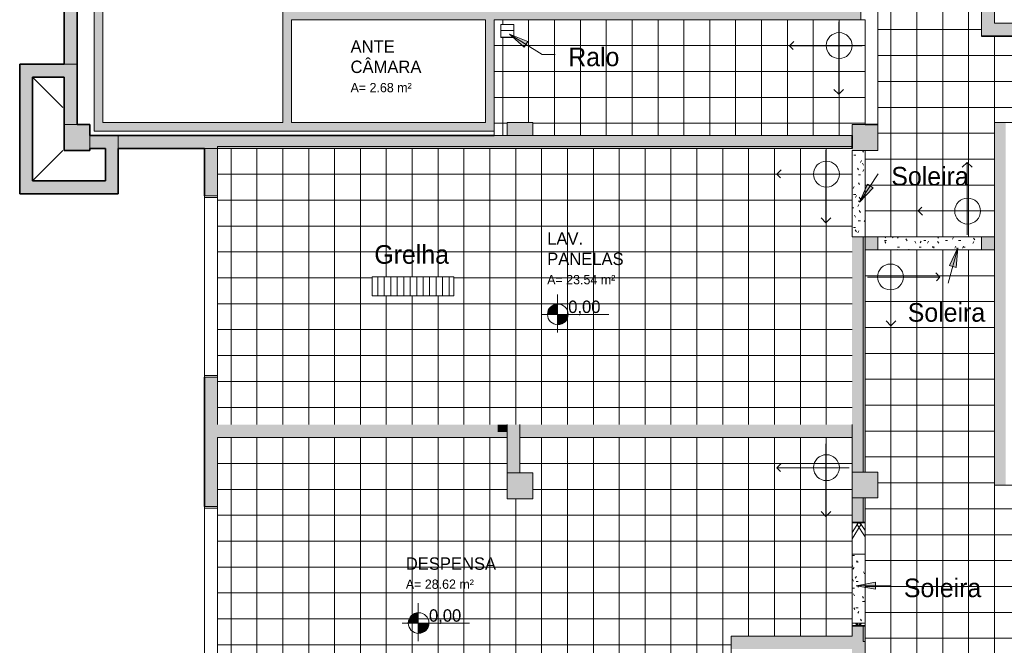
# Model space of a CAD drawing. Header units: metres. Extents: x -29 to 48, y -24 to 81.
# Tile 1 of 26: x -29.03 to -17.61, y -18.52 to -11.27. Entities that reach past the tile are written whole.
import ezdxf

# ---------------------------------------------------------------- set-up
doc = ezdxf.new("R2010")
doc.units = ezdxf.units.M
for name, color, linetype, lineweight in [('A-AREA-IDEN', 2, 'Continuous', 9), ('A-DETL', 90, 'Continuous', 18), ('A-DETL-GENF', 92, 'Continuous', 18), ('A-DETL-MBND', 5, 'Continuous', 18), ('A-DETL-THIN', 151, 'Continuous', 18), ('A-DOOR', 31, 'Continuous', 18), ('A-GLAZ', 151, 'Continuous', 18), ('A-WALL', 113, 'Continuous', 18), ('A-WALL-PATT', 111, 'Continuous', 35), ('G-ANNO-TEXT', 231, 'Continuous', 9)]:
    doc.layers.add(name, color=color, linetype=linetype, lineweight=lineweight)
doc.styles.add('Century Gothic', font='GOTHIC.TTF', dxfattribs={"height": 0.1077833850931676})
doc.styles.add('Century Gothic_1', font='GOTHIC.TTF', dxfattribs={"height": 0.1437111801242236})
doc.styles.add('Century Gothic_2', font='GOTHIC.TTF', dxfattribs={"height": 0.2155667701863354})
doc.styles.add('Century Gothic_B', font='txt', dxfattribs={"height": 0.1436119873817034})
pattern_1 = [(0, (-0.8, 0), (0.305, 0.076), [0.025, -0.203, 0.025, -0.203, -1.219]), (0, (-0.8, 0), (0.305, 0.076), [-0.457, 0.025, -0.4320000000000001, 0.025, -0.203, -0.5329999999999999]), (0, (-0.8, 0), (0.305, 0.076), [-1.143, 0.025, -0.127, 0.025, -0.356]), (120, (-0.6859999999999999, 0.038), (-0.2183179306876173, 0.2261377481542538), [0.025, -0.203, 0.025, -0.203, -1.219]), (120, (-0.6859999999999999, 0.038), (-0.2183179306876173, 0.2261377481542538), [-0.457, 0.025, -0.432, 0.025, -0.203, -0.5329999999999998]), (120, (-0.6859999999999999, 0.038), (-0.2183179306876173, 0.2261377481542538), [-1.143, 0.025, -0.127, 0.025, -0.356]), (240, (-0.648, 0.191), (-0.0866820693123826, -0.3021377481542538), [0.025, -0.203, 0.025, -0.203, -1.219]), (240, (-0.648, 0.191), (-0.0866820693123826, -0.3021377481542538), [-0.457, 0.025, -0.4320000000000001, 0.025, -0.203, -0.5329999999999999]), (240, (-0.648, 0.191), (-0.0866820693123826, -0.3021377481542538), [-1.143, 0.025, -0.127, 0.025, -0.356])]

# ---------------------------------------------------------------- blocks, each defined once
blk = doc.blocks.new('Casement w Mullions-Number_0002 - Janela 300 x 150 _cm_-1038435-PAGINAÇÃO DE PISO _Compreende trechos 2 e 3_')
at = {"layer": 'A-GLAZ', "color": 7}
for p, q in [((-1.030949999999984, 0.07500000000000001), (-1.050000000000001, 0.07500000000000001)), ((-1.050000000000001, 0.07500000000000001), (-1.050000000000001, -0.07500000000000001)), ((-1.030949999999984, -0.07500000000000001), (-1.030949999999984, 0.07500000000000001)), ((1.030949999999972, 0.07499999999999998), (-1.030949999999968, 0.07499999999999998)), ((-1.030949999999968, 0.07499999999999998), (-1.030949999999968, -0.07499999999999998)), ((1.030949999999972, 0.07500000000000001), (1.030949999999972, -0.07500000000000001)), ((1.049999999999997, 0.07500000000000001), (1.030949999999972, 0.07500000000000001)), ((1.030949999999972, -0.07499999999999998), (1.030949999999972, 0.07499999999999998)), ((1.049999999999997, -0.07500000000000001), (1.049999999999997, 0.07500000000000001))]:
    blk.add_line(p, q, dxfattribs=at)
blk = doc.blocks.new('Casement w Mullions-Number_0002 - Janela 300 x 150 _cm_-V18-PAGINAÇÃO DE PISO _Compreende trechos 2 e 3_')
at = {"layer": 'A-GLAZ'}
for p, q in [((-1.030949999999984, 0.07500000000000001), (-1.050000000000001, 0.07500000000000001)), ((-1.050000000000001, 0.07500000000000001), (-1.050000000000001, -0.07500000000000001)), ((-1.030949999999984, -0.07500000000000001), (-1.030949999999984, 0.07500000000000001)), ((1.030949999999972, 0.07499999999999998), (-1.030949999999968, 0.07499999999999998)), ((-1.030949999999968, 0.07499999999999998), (-1.030949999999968, -0.07499999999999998)), ((1.030949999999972, 0.07500000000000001), (1.030949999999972, -0.07500000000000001)), ((1.049999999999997, 0.07500000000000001), (1.030949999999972, 0.07500000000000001)), ((1.030949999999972, -0.07499999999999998), (1.030949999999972, 0.07499999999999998)), ((1.049999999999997, -0.07500000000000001), (1.049999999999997, 0.07500000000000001))]:
    blk.add_line(p, q, dxfattribs=at)
blk = doc.blocks.new('M_Bifold-2 Panel - 0915 x 2134mm-2564407-PAGINAÇÃO DE PISO _Compreende trechos 2 e 3_')
at = {"layer": 'A-DOOR', "color": 7}
for p, q in [((-0.5795987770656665, 0.03096262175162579), (-0.6000236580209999, -3.263025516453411e-13)), ((-0.6000000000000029, -3.923729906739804e-05), (-0.5674999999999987, 0.02059989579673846)), ((-0.5675000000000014, 0.022981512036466), (-0.5795987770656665, 0.03096262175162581)), ((0.4334114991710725, -0.07500000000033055), (0.5796328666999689, 0.01785791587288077)), ((0.5796328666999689, 0.01785791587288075), (0.6000577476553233, -0.01430470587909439)), ((-0.6000236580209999, -3.263043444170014e-13), (-0.5674999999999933, -0.02145463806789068)), ((-0.5795751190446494, -0.03220185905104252), (-0.6000000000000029, -3.92372990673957e-05)), ((-0.5674999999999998, -0.02453355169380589), (-0.5795751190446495, -0.03220185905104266)), ((0.6000577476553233, -0.01430470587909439), (0.5044821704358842, -0.0750000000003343))]:
    blk.add_line(p, q, dxfattribs=at)
at = {"layer": 'A-DOOR'}
for p, q in [((0.4107429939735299, 0.07499999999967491), (0.579551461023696, -0.03220185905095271)), ((0.5999763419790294, -3.923729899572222e-05), (0.4818136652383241, 0.07499999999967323)), ((0.579551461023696, -0.03220185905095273), (0.5999763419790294, -3.923729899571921e-05))]:
    blk.add_line(p, q, dxfattribs=at)

msp = doc.modelspace()

# ---------------------------------------------------------------- hatches: boundary and pattern name
at = {"layer": 'A-DETL-GENF'}
h = msp.add_hatch(dxfattribs=at)
h.set_pattern_fill('FP_31', style=0, pattern_type=2)
h.set_pattern_definition([(90, (-0.8, 0), (-0.075, 4.592425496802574e-18), [])])
h.paths.add_polyline_path([(-19.60227396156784, -19.58958713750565), (-19.45227396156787, -19.58958713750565), (-19.45227396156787, -19.43958713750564), (-19.60227396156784, -19.43958713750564), (-19.60227396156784, -19.51962847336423)], flags=0)
h.paths.add_polyline_path([(-23.99251662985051, -14.47457718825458), (-23.99251662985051, -14.25457718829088), (-24.94251662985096, -14.25457718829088), (-24.94251662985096, -14.47457718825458), (-24.34800426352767, -14.47457718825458)], flags=0)
h.paths.add_polyline_path([(-14.27727396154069, -12.48958713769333), (-14.12727396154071, -12.48958713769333), (-14.12727396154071, -12.33958713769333), (-14.27727396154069, -12.33958713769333), (-14.27727396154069, -12.41458713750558)], flags=0)
h.paths.add_polyline_path([(-26.50078021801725, -7.445858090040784), (-26.27376770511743, -7.445858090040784), (-26.27376770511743, -7.213316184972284), (-26.50078021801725, -7.213316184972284), (-26.50078021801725, -7.414012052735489)], flags=0)
h.paths.add_polyline_path([(-21.61015520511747, -7.445858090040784), (-21.61015520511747, -7.213316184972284), (-21.83716771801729, -7.213316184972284), (-21.83716771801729, -7.445858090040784)], flags=0)
h.paths.add_polyline_path([(-27.55078022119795, -5.964587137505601), (-27.32376770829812, -5.964587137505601), (-27.32376770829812, -5.732045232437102), (-27.55078022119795, -5.732045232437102), (-27.55078022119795, -5.877107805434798)], flags=0)
h.paths.add_polyline_path([(-24.66227396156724, -3.724880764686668), (-24.55892794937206, -3.724880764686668), (-24.55892794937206, -3.574880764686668), (-24.70892794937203, -3.574880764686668), (-24.70892794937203, -3.724880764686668)], flags=0)
h.paths.add_polyline_path([(-22.21860721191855, -2.831358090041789), (-21.99159469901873, -2.831358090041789), (-21.99159469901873, -2.598816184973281), (-22.21860721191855, -2.598816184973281)], flags=0)
h.paths.add_polyline_path([(-26.95366058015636, -2.061358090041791), (-26.75122853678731, -2.061358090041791), (-26.75122853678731, -1.828816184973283), (-26.97824104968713, -1.828816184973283), (-26.97824104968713, -2.061358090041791), (-26.97647951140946, -2.061358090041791)], flags=0)
h.paths.add_polyline_path([(-23.93727396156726, 0.5103512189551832), (-23.78727396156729, 0.5103512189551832), (-23.78727396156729, 0.6603512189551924), (-23.93727396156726, 0.6603512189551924), (-23.93727396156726, 0.6553301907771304)], flags=0)
h.paths.add_polyline_path([(-17.04810922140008, 1.231750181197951), (-16.36310733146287, 1.231758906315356), (-16.36310881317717, 1.45675890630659), (-17.04810642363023, 1.45675890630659), (-17.04810922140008, 1.231758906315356)], flags=0)
h.paths.add_polyline_path([(-26.96639991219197, 3.454301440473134), (-26.73938739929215, 3.454301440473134), (-26.73938739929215, 3.685412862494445), (-26.96639991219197, 3.685412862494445)], flags=0)
h.paths.add_polyline_path([(-20.71615542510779, 4.617662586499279), (-20.71615542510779, 4.850204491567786), (-20.94316793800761, 4.850204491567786), (-20.94316793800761, 4.617662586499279), (-20.92501292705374, 4.617662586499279)], flags=0)
h = msp.add_hatch(dxfattribs=at)
h.set_pattern_fill('FP_16', color=8, style=0, pattern_type=2)
h.set_pattern_definition([(0, (0.873, -0.59), (0, 0.3), []), (90, (0.873, -0.59), (-0.3, 1.83697019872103e-17), [])])
h.paths.add_polyline_path([(-17.7272739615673, -13.7895871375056), (-17.7272739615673, -12.46458713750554), (-15.50227396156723, -12.46458713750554), (-15.50227396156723, -12.41458713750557), (-15.20227396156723, -12.41458713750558), (-15.20227396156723, -12.56458713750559), (-11.22727396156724, -12.56458713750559), (-11.22727396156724, -12.41458713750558), (-10.82727396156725, -12.41458713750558), (-10.82727396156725, -12.51458713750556), (-8.987273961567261, -12.51458713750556), (-8.987273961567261, -9.514587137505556), (-10.08291987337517, -9.514587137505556), (-10.08291987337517, -5.737023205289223), (-12.34501250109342, -3.688758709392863), (-16.22727396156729, -3.688758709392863), (-16.22727396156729, -2.424669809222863), (-19.37727396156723, -2.424669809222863), (-19.37727396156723, 0.7253301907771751), (-23.96227396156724, 0.7253301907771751), (-23.96227396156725, -0.6746698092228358), (-23.37727396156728, -0.6746698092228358), (-23.3772739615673, -0.5046698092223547), (-23.0772739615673, -0.5046698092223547), (-23.0772739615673, -0.664587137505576), (-20.71727396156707, -0.664587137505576), (-20.71727396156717, -4.764587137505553), (-26.36227396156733, -4.764587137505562), (-26.36227396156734, -5.989628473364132), (-19.07727396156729, -5.989628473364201), (-19.0772739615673, -12.78958713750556), (-19.22727396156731, -12.78958713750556), (-19.2272739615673, -13.7895871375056), (-17.87727396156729, -13.7895871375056)], flags=0)
h.paths.add_polyline_path([(-14.27727396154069, -12.48958713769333), (-14.27727396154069, -12.33958713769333), (-14.12727396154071, -12.33958713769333), (-14.12727396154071, -12.48958713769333)], flags=0)
h.paths.add_polyline_path([(-15.79052592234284, -11.4646698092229), (-17.87727396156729, -11.46458713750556), (-17.87727396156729, -4.784669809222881), (-17.72727396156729, -4.784669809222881), (-17.72705350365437, -11.3146698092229), (-15.0272739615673, -11.3146698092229), (-15.02727396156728, -11.4646698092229), (-15.50227396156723, -11.4646698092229)], flags=0)
h.paths.add_polyline_path([(-12.36753458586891, -11.46458713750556), (-14.0272739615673, -11.46458713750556), (-14.0272739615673, -11.31458713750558), (-11.27727396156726, -11.31458713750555), (-11.27727396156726, -11.46458713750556), (-12.27727396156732, -11.46458713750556)], flags=0)
h.paths.add_polyline_path([(-12.77078024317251, -10.2159321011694), (-12.77078024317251, -9.98339019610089), (-12.54376773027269, -9.98339019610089), (-12.54376773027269, -10.2159321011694)], flags=0)
h.paths.add_polyline_path([(-15.79060765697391, -10.16581484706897), (-15.79060765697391, -9.933272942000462), (-15.56359514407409, -9.933272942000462), (-15.56359514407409, -10.16581484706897)], flags=0)
h.paths.add_polyline_path([(-17.14060765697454, -10.16581484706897), (-17.14060765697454, -9.933272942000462), (-16.91359514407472, -9.933272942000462), (-16.91359514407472, -10.16581484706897)], flags=0)
h.paths.add_polyline_path([(-16.31426770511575, -8.686358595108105), (-16.54128021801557, -8.686358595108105), (-16.54128021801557, -8.453816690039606), (-16.31426770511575, -8.453816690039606)], flags=0)
h.paths.add_polyline_path([(-14.55247287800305, -8.209482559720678), (-14.55247287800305, -8.089626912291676), (-14.66845350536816, -8.089626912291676), (-14.66453729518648, -8.059203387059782), (-14.65304399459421, -8.0307634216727), (-14.6347229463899, -8.00616125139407), (-14.61076865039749, -7.987000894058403), (-14.58274288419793, -7.974531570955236), (-14.55247287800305, -7.969566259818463), (-14.55247287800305, -8.089547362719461), (-14.4320630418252, -8.089626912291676), (-14.43511258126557, -8.11628687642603), (-14.4440473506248, -8.141674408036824), (-14.45840979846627, -8.164435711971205), (-14.4774790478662, -8.183428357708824), (-14.50029797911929, -8.197699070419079), (-14.52572126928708, -8.206531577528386)], flags=0)
h.paths.add_polyline_path([(-15.82861345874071, -8.10096140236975), (-15.82861345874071, -7.150961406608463), (-15.60861344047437, -7.150961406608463), (-15.60861344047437, -8.10096140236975)], flags=0)
h.paths.add_polyline_path([(-11.57305653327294, -7.609527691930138), (-11.72858553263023, -7.453929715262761), (-11.05668517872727, -6.782327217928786), (-10.90115617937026, -6.93792519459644), (-11.2772739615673, -7.313876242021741)], flags=0)
h.paths.add_polyline_path([(-15.60861344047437, -5.700961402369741), (-15.82861345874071, -5.700961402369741), (-15.82861345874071, -4.750961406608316), (-15.60861344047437, -4.750961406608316)], flags=0)
h.paths.add_polyline_path([(-13.63760105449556, -5.544851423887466), (-13.7931990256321, -5.38932241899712), (-13.12159650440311, -4.71742208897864), (-12.96599853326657, -4.872951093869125), (-13.12159650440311, -5.028618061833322)], flags=0)
h.paths.add_polyline_path([(-21.02468089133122, -5.509482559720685), (-21.02468089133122, -5.389626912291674), (-21.14066151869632, -5.389626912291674), (-21.13674530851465, -5.359203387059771), (-21.12525200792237, -5.330763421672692), (-21.10693095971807, -5.306161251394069), (-21.08297666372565, -5.287000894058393), (-21.05495089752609, -5.274531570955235), (-21.02468089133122, -5.269566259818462), (-21.02468089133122, -5.389547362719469), (-20.90426195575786, -5.389547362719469), (-20.90732059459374, -5.416286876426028), (-20.91625536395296, -5.441674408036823), (-20.93061781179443, -5.464435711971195), (-20.94968706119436, -5.483428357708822), (-20.97250599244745, -5.497699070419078), (-20.99792928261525, -5.506531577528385)], flags=0)
h.paths.add_polyline_path([(-19.5272739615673, -4.939587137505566), (-19.5272739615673, -4.564587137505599), (-19.2272739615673, -4.564587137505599), (-19.2272739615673, -4.939587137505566)], flags=0)
h.paths.add_polyline_path([(-23.78727396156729, 0.5103512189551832), (-23.93727396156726, 0.5103512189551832), (-23.93727396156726, 0.6603512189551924), (-23.78727396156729, 0.6603512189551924), (-23.78727396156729, 0.6503731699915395)], flags=0)
h = msp.add_hatch(color=150, dxfattribs=at)
h.paths.add_polyline_path([(-24.34800426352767, -12.56458713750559), (-23.5272739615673, -12.56458713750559), (-23.5272739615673, -11.27458713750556), (-19.27727396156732, -11.27458713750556), (-19.27727396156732, -8.71458713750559), (-28.16227396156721, -8.71458713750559), (-28.16227396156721, -12.56458713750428), (-25.87727396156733, -12.56458713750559)], flags=0)
h.paths.add_polyline_path([(-23.62727396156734, -12.4645871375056), (-25.87727396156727, -12.4645871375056), (-25.87727396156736, -11.27458713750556), (-23.62727396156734, -11.27458713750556), (-23.62727396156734, -12.3661188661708)], flags=0)
h.paths.add_polyline_path([(-25.97727396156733, -12.4645871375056), (-28.06227396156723, -12.4645871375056), (-28.06227396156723, -8.814587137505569), (-25.97727396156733, -8.814587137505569), (-25.97727396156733, -11.27458713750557)], flags=0)
h.paths.add_polyline_path([(-25.87727396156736, -11.1745871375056), (-25.87727396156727, -8.814587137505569), (-23.62727396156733, -8.814587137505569), (-23.62727396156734, -11.1745871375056), (-24.34800426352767, -11.1745871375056)], flags=0)
h.paths.add_polyline_path([(-22.6365085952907, -11.1745871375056), (-23.5272739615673, -11.1745871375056), (-23.52727396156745, -8.814587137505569), (-21.42727396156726, -8.814587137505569), (-21.42727396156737, -11.1745871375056)], flags=0)
h.paths.add_polyline_path([(-21.32727396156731, -11.1745871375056), (-21.32727396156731, -8.814587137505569), (-19.3772739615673, -8.814587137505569), (-19.3772739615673, -11.1745871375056), (-20.92501292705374, -11.1745871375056)], flags=0)
h = msp.add_hatch(dxfattribs=at)
h.set_pattern_fill('FP_8', color=8, style=0, pattern_type=2)
h.set_pattern_definition([(0, (0.273, 0.125), (0, 0.3), []), (90, (0.273, 0.125), (-0.3, 1.83697019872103e-17), [])])
h.paths.add_polyline_path([(-23.37727396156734, -12.61458713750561), (-23.37727396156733, -12.46458713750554), (-23.07727396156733, -12.46458713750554), (-23.0772739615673, -12.61458713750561), (-19.3772739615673, -12.61458713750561), (-19.3772739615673, -12.48958713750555), (-19.2272739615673, -12.48958713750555), (-19.2272739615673, -11.27458713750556), (-23.5272739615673, -11.27458713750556), (-23.5272739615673, -12.61458713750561), (-23.48751694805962, -12.61458713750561)], flags=0)
h.paths.add_polyline_path([(-23.37727396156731, -11.48074203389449), (-23.44887163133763, -11.48074203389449), (-23.44887163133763, -11.33074203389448), (-23.29887163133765, -11.33074203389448), (-23.29887163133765, -11.48074203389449), (-23.32111906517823, -11.48074203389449)], flags=0)
h = msp.add_hatch(dxfattribs=at)
h.set_pattern_fill('FP_28', style=0, pattern_type=2)
h.set_pattern_definition([(180, (-0.8, 0), (-9.184850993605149e-18, -0.075), [])])
h.paths.add_polyline_path([(-23.29887163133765, -11.48074203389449), (-23.29887163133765, -11.33074203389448), (-23.44887163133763, -11.33074203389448), (-23.44887163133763, -11.48074203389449), (-23.32111906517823, -11.48074203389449)], flags=0)
h = msp.add_hatch(dxfattribs=at)
h.set_pattern_fill('FP_17', color=8, style=0, pattern_type=2)
h.set_pattern_definition([(0, (0.123, 0.135), (0, 0.3), []), (90, (0.123, 0.135), (-0.3, 1.83697019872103e-17), [])])
h.paths.add_polyline_path([(-26.73395467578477, -15.96458713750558), (-19.3772739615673, -15.96458713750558), (-19.3772739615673, -12.76458713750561), (-26.73395467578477, -12.76458713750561), (-26.73395467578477, -15.41458713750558)], flags=0)
h.paths.add_polyline_path([(-22.79235018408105, -14.80874290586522), (-22.79235018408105, -14.68888725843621), (-22.90833081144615, -14.68888725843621), (-22.90441460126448, -14.65846373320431), (-22.89292130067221, -14.63002376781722), (-22.8746002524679, -14.60542159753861), (-22.85064595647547, -14.58626124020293), (-22.82262019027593, -14.57379191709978), (-22.79235018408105, -14.56882660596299), (-22.79235018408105, -14.688807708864), (-22.6719403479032, -14.68888725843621), (-22.67498988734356, -14.71554722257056), (-22.6839246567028, -14.74093475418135), (-22.69828710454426, -14.76369605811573), (-22.71735635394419, -14.78268870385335), (-22.74017528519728, -14.79695941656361), (-22.76559857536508, -14.80579192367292)], flags=0)
h.paths.add_polyline_path([(-23.99251662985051, -14.47457718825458), (-24.94251662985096, -14.47457718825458), (-24.94251662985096, -14.25457718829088), (-23.99251662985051, -14.25457718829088)], flags=0)
h = msp.add_hatch(dxfattribs=at)
h.set_pattern_fill('FP_29', style=0, pattern_type=2)
h.set_pattern_definition(pattern_1)
h.paths.add_polyline_path([(-19.24727396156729, -13.7895871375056), (-19.2272739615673, -13.7895871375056), (-19.22727396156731, -12.78958713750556), (-19.3772739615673, -12.78958713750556), (-19.3772739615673, -13.7895871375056)], flags=0)
h = msp.add_hatch(dxfattribs=at)
h.set_pattern_fill('FP_29', style=0, pattern_type=2)
h.set_pattern_definition(pattern_1)
h.paths.add_polyline_path([(-17.87727396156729, -13.93958713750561), (-17.87727396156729, -13.7895871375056), (-19.0772739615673, -13.7895871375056), (-19.0772739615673, -13.93958713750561)], flags=0)
h = msp.add_hatch(dxfattribs=at)
h.set_pattern_fill('FP_23', color=8, style=0, pattern_type=2)
h.set_pattern_definition([(0, (-0.027, 0.16), (0, 0.3), []), (90, (-0.027, 0.16), (-0.3, 1.83697019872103e-17), [])])
h.paths.add_polyline_path([(-11.24885207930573, -20.6645871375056), (-11.22727396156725, -20.6645871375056), (-11.22727396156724, -16.66458713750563), (-14.95227396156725, -16.66458713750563), (-14.95227396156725, -16.91458713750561), (-15.35227396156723, -16.91458713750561), (-15.35227396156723, -16.66458713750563), (-17.7272739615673, -16.66458713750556), (-17.7272739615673, -13.93958713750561), (-19.2272739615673, -13.93958713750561), (-19.2272739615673, -16.51458713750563), (-19.0772739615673, -16.51458713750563), (-19.0772739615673, -16.81458713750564), (-19.2272739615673, -16.81458713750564), (-19.2272739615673, -20.54736213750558), (-19.0772739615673, -20.54736213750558), (-19.0772739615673, -20.66458713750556), (-15.55227396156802, -20.66458713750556), (-15.55227396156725, -20.51458713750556), (-15.25227396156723, -20.51458713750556), (-15.25227396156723, -20.66458713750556), (-11.68977396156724, -20.66458713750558)], flags=0)
h.paths.add_polyline_path([(-16.72588750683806, -19.37081235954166), (-16.84066590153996, -19.37081235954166), (-16.83679926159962, -19.34059576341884), (-16.82544852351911, -19.31232644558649), (-16.80734517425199, -19.2878261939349), (-16.78365586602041, -19.26867390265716), (-16.75590723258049, -19.25610382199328), (-16.72588750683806, -19.25092601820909), (-16.72588750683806, -19.34059576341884)], flags=0)
h.paths.add_polyline_path([(-16.72588750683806, -19.49069870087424), (-16.72588750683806, -19.37081235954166), (-16.60066590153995, -19.37081235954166), (-16.60384285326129, -19.39824182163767), (-16.61320549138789, -19.42421891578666), (-16.62825807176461, -19.44736817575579), (-16.64820357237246, -19.46646386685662), (-16.67198589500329, -19.4804948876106), (-16.69834578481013, -19.48871830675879)], flags=0)
h.paths.add_polyline_path([(-11.32727396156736, -18.71270029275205), (-11.54727396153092, -18.71270029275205), (-11.54727396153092, -17.76270029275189), (-11.32727396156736, -17.76270029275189), (-11.32727396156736, -18.66458713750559)], flags=0)
for points in [[(-22.89292130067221, -14.68888725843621), (-22.79235018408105, -14.688807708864), (-22.79235018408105, -14.56882660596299), (-22.82262019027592, -14.57379191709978), (-22.85064595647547, -14.58626124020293), (-22.8746002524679, -14.60542159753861), (-22.89292130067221, -14.63002376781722), (-22.90441460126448, -14.65846373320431), (-22.90833081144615, -14.68888725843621)], [(-22.79235018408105, -14.80874290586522), (-22.76193872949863, -14.80452042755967), (-22.74017528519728, -14.79695941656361), (-22.7173563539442, -14.78268870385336), (-22.69828710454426, -14.76369605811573), (-22.6839246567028, -14.74093475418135), (-22.67498988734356, -14.71554722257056), (-22.67193124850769, -14.688807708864), (-22.79235018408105, -14.68888725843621)], [(-24.40664988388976, -18.26462691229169), (-24.40664988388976, -18.14456625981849), (-24.43691989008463, -18.14953157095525), (-24.46494565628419, -18.16200089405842), (-24.4888999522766, -18.18116125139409), (-24.50722100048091, -18.20576342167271), (-24.51871430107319, -18.23420338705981), (-24.52263051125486, -18.26462691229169), (-24.50722100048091, -18.26462691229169)], [(-24.40664988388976, -18.3844825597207), (-24.37623842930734, -18.38026008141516), (-24.35447498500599, -18.3726990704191), (-24.3316560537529, -18.35842835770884), (-24.31258680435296, -18.33943571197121), (-24.29822435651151, -18.31667440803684), (-24.28928958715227, -18.29128687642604), (-24.2862309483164, -18.26454736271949), (-24.40664988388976, -18.26462691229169), (-24.40664988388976, -18.3815315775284)]]:
    msp.add_hatch(color=7, dxfattribs=at).paths.add_polyline_path(points, flags=0)
h = msp.add_hatch(dxfattribs=at)
h.set_pattern_fill('FP_18', color=8, style=0, pattern_type=2)
h.set_pattern_definition([(0, (0.723, 0.085), (0, 0.3), []), (90, (0.723, 0.085), (-0.3, 1.83697019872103e-17), [])])
h.paths.add_polyline_path([(-20.77727396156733, -20.86736213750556), (-20.77727396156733, -18.41458713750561), (-19.3772739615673, -18.41458713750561), (-19.3772739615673, -16.1145871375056), (-23.2272739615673, -16.11458713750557), (-23.2272739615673, -16.52450446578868), (-23.0772739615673, -16.52450446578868), (-23.0772739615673, -16.82450446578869), (-23.37727396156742, -16.82450446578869), (-23.3772739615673, -16.11458713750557), (-26.73395467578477, -16.11458713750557), (-26.73395467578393, -20.16458713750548), (-23.30227396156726, -20.16458713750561), (-23.30227396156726, -19.86458713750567), (-23.0772739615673, -19.86458713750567), (-23.0772739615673, -20.16458713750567), (-22.37727396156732, -20.16458713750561), (-22.37727396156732, -20.86736213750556), (-20.92501292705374, -20.86736213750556)], flags=0)
h.paths.add_polyline_path([(-24.40664988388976, -18.3844825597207), (-24.40664988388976, -18.26462691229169), (-24.52263051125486, -18.26462691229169), (-24.51871430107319, -18.23420338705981), (-24.50722100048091, -18.20576342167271), (-24.4888999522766, -18.18116125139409), (-24.46494565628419, -18.16200089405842), (-24.43691989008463, -18.14953157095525), (-24.40664988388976, -18.14456625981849), (-24.40664988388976, -18.26454736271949), (-24.2862309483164, -18.26454736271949), (-24.28928958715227, -18.29128687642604), (-24.29822435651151, -18.31667440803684), (-24.31258680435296, -18.33943571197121), (-24.3316560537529, -18.35842835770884), (-24.35447498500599, -18.3726990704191), (-24.37989827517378, -18.3815315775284)], flags=0)
h = msp.add_hatch(dxfattribs=at)
h.set_pattern_fill('FP_29', style=0, pattern_type=2)
h.set_pattern_definition(pattern_1)
h.paths.add_polyline_path([(-19.24727396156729, -18.2645871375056), (-19.2272739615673, -18.2645871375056), (-19.2272739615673, -17.46458713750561), (-19.3772739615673, -17.46458713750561), (-19.3772739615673, -18.2645871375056)], flags=0)
at = {"layer": 'A-WALL-PATT', "lineweight": 18}
h = msp.add_hatch(color=7, dxfattribs=at)
h.paths.add_polyline_path([(-17.87727396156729, -11.31458713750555), (-17.7272739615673, -11.31458713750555), (-17.7272739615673, -9.914587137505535), (-17.87727396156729, -9.914587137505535), (-17.87727396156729, -11.07808341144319)], flags=0)
h.paths.add_polyline_path([(-17.7272739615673, -9.214587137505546), (-17.7272739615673, -6.884669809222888), (-17.87727396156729, -6.884669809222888), (-17.87727396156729, -9.214587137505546)], flags=0)
h.paths.add_polyline_path([(-17.7272739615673, -6.184669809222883), (-17.7272739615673, -5.884669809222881), (-17.87727396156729, -5.884669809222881), (-17.87727396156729, -6.184669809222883)], flags=0)
h.paths.add_polyline_path([(-17.72727396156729, -5.184669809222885), (-17.72727396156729, -4.784669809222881), (-17.87727396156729, -4.784669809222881), (-17.87727396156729, -5.184669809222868)], flags=0)
for points in [[(-28.3622739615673, -11.78958713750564), (-28.36227396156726, -10.48958713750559), (-28.51227396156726, -10.48958713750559), (-28.51227396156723, -11.78958713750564)], [(-29.0272739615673, -11.93958713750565), (-28.51227396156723, -11.93958713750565), (-28.51227396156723, -11.78958713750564), (-29.0272739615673, -11.78958713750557)], [(-28.36227396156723, -12.48958713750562), (-28.3622739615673, -11.78958713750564), (-28.51227396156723, -11.78958713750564), (-28.51227396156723, -12.48958713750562)], [(-28.8772739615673, -13.28958713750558), (-28.8772739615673, -11.93958713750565), (-29.0272739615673, -11.93958713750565), (-29.0272739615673, -13.28958713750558)], [(-28.51227396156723, -12.78958713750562), (-28.21227396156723, -12.78958713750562), (-28.21227396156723, -12.48958713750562), (-28.51227396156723, -12.48958713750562), (-28.51227396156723, -12.61458713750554)], [(-19.21351725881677, -12.78958713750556), (-19.0772739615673, -12.78958713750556), (-19.0772739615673, -12.48958713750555), (-19.3772739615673, -12.48958713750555), (-19.3772739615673, -12.78958713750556), (-19.22727396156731, -12.78958713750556)], [(-17.7272739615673, -16.66458713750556), (-17.59727396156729, -16.66458713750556), (-17.59793722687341, -12.46458713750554), (-17.7272739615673, -12.46458713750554), (-17.7272739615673, -16.5145871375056)], [(-28.03395467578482, -12.76458713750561), (-28.03395467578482, -12.61458713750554), (-28.21227396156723, -12.61458713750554), (-28.21227396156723, -12.76458713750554), (-28.05405478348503, -12.76458713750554)], [(-27.88395467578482, -13.13958713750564), (-27.88395467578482, -12.61458713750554), (-28.03395467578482, -12.61458713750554), (-28.03395467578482, -13.13958713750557)], [(-26.73395467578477, -12.76458713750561), (-26.73395467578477, -12.61458713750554), (-27.88395467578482, -12.61458713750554), (-27.88395467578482, -12.76458713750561), (-26.88395467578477, -12.76458713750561)], [(-28.06227396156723, -13.28958713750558), (-27.88395467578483, -13.28958713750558), (-27.88395467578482, -13.13958713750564), (-28.8772739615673, -13.13958713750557), (-28.8772739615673, -13.28958713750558), (-28.16227396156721, -13.28958713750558)], [(-19.24727396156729, -16.51458713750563), (-19.24727396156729, -13.7895871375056), (-19.3772739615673, -13.7895871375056), (-19.3772739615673, -16.51458713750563)], [(-23.2272739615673, -16.82450446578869), (-23.0772739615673, -16.82450446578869), (-23.0772739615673, -16.52450446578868), (-23.3772739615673, -16.52450446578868), (-23.3772739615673, -16.82450446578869), (-23.30227396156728, -16.82450446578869)], [(-19.24960405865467, -16.81458713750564), (-19.0772739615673, -16.81458713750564), (-19.0772739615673, -16.51458713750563), (-19.3772739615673, -16.51458713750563), (-19.3772739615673, -16.81458713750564)], [(-20.77727396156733, -18.56458713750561), (-19.3772739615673, -18.56458713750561), (-19.3772739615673, -18.41458713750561), (-20.77727396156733, -18.41458713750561), (-20.77727396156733, -18.47708713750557)]]:
    msp.add_hatch(color=7, dxfattribs=at).paths.add_polyline_path(points, flags=0)
h = msp.add_hatch(color=7, dxfattribs=at)
h.paths.add_polyline_path([(-17.32727396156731, -11.46458713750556), (-17.32727396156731, -11.3146698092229), (-17.87727396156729, -11.31458713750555), (-17.87719908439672, -11.46458713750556), (-17.50202159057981, -11.46458713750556)], flags=0)
h.paths.add_polyline_path([(-15.22727396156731, -11.46458713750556), (-15.02727396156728, -11.46458713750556), (-15.0275220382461, -11.31466982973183), (-15.4772739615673, -11.3146698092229), (-15.4772739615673, -11.46458713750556), (-15.3772739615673, -11.46458713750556)], flags=0)
h.paths.add_polyline_path([(-16.1772739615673, -11.46458713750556), (-16.17752197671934, -11.3146698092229), (-16.62727396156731, -11.3146698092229), (-16.62727396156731, -11.46458713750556)], flags=0)
at = {"layer": 'A-WALL-PATT'}
for points in [[(-23.36706628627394, -12.54556802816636), (-23.0772739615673, -12.54556802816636), (-23.0772739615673, -12.46458713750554), (-23.37727396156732, -12.46458713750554), (-23.37727396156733, -12.54556802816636)], [(-23.37727396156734, -12.61458713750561), (-23.0772739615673, -12.61458713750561), (-23.0772739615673, -12.54556802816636), (-23.37727396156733, -12.54556802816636)], [(-23.37727396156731, -12.74458713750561), (-22.99132113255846, -12.74458713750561), (-22.99132113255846, -12.61458713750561), (-23.48751694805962, -12.61458713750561), (-23.48751694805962, -12.74458713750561)], [(-23.37727396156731, -12.76458713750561), (-22.99132113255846, -12.76458713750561), (-22.99132113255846, -12.74458713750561), (-23.48751694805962, -12.74458713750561), (-23.48751694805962, -12.76458713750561)], [(-19.24727396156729, -16.51458713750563), (-19.2272739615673, -16.51458713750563), (-19.2272739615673, -13.7895871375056), (-19.24727396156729, -13.7895871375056), (-19.24727396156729, -15.96458713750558)], [(-23.48751694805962, -16.11458713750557), (-23.3772739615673, -16.11458713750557), (-23.3772739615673, -16.0498481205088), (-23.48751694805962, -16.04984812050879), (-23.48751694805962, -15.96458713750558), (-26.73395467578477, -15.96458713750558), (-26.73395467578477, -16.11458713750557), (-24.34800426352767, -16.11458713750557)], [(-23.3772739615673, -16.0498481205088), (-23.3772739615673, -15.96458713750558), (-23.48751694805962, -15.96458713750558), (-23.48751694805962, -16.0498481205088)], [(-23.3772739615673, -16.0498481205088), (-23.2272739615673, -16.0498481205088), (-23.2272739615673, -15.96458713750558), (-23.3772739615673, -15.96458713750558)], [(-23.2272739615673, -16.11458713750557), (-19.3772739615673, -16.11458713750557), (-19.3772739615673, -15.96458713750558), (-22.99132113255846, -15.96458713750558), (-22.99132113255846, -16.0498481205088), (-23.2272739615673, -16.0498481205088), (-23.2272739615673, -16.05668286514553)], [(-22.99132113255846, -16.0498481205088), (-22.99132113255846, -15.96458713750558), (-23.2272739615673, -15.96458713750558), (-23.2272739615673, -16.0498481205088)], [(-23.2272739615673, -16.52450446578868), (-23.2272739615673, -16.0498481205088), (-23.3772739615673, -16.0498481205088), (-23.3772739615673, -16.52450446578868)]]:
    msp.add_hatch(color=250, dxfattribs=at).paths.add_polyline_path(points, flags=0)
h = msp.add_hatch(color=250, dxfattribs=at)
h.paths.add_polyline_path([(-20.92501292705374, -12.74458713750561), (-19.3772739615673, -12.74458713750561), (-19.3772739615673, -12.61458713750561), (-22.99132113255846, -12.61458713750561), (-22.99132113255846, -12.74458713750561), (-22.6365085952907, -12.74458713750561)], flags=0)
h.paths.add_polyline_path([(-24.34800426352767, -12.74458713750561), (-23.48751694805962, -12.74458713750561), (-23.48751694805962, -12.61458713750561), (-26.73395467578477, -12.61458713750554), (-26.73395467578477, -12.74458713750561)], flags=0)
at = {"layer": 'A-WALL-PATT', "lineweight": 18}
h = msp.add_hatch(color=7, dxfattribs=at)
h.paths.add_polyline_path([(-26.73395467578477, -20.16458713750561), (-26.73395467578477, -19.01458713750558), (-26.88395467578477, -19.01458713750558), (-26.88395467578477, -20.16458713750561)], flags=0)
h.paths.add_polyline_path([(-26.73395467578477, -16.91458713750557), (-26.73395467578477, -15.41458713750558), (-26.88395467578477, -15.41458713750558), (-26.88395467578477, -16.91458713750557), (-26.7635843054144, -16.91458713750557)], flags=0)
h.paths.add_polyline_path([(-26.88395467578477, -13.31458713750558), (-26.73395467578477, -13.31458713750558), (-26.73395467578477, -12.76458713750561), (-26.88395467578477, -12.76458713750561)], flags=0)
at = {"layer": 'A-WALL-PATT'}
h = msp.add_hatch(color=250, dxfattribs=at)
h.paths.add_polyline_path([(-22.97809762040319, -12.76458713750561), (-19.3772739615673, -12.76458713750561), (-19.3772739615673, -12.74458713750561), (-22.99132113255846, -12.74458713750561), (-22.99132113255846, -12.76458713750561)], flags=0)
h.paths.add_polyline_path([(-24.34800426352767, -12.76458713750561), (-23.48751694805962, -12.76458713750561), (-23.48751694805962, -12.74458713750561), (-26.73395467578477, -12.74458713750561), (-26.73395467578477, -12.76458713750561)], flags=0)
at = {"layer": 'A-WALL-PATT', "lineweight": 18}
h = msp.add_hatch(color=7, dxfattribs=at)
h.paths.add_polyline_path([(-19.0772739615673, -13.93958713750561), (-19.0772739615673, -13.7895871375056), (-19.2272739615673, -13.7895871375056), (-19.2272739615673, -13.93958713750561)], flags=0)
h.paths.add_polyline_path([(-17.87727396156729, -13.93958713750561), (-17.7272739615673, -13.93958713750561), (-17.7272739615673, -13.7895871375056), (-17.87727396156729, -13.7895871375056)], flags=0)
h = msp.add_hatch(color=7, dxfattribs=at)
h.paths.add_polyline_path([(-19.3772739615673, -18.47708713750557), (-19.24727396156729, -18.47708713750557), (-19.24727396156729, -18.29708713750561), (-19.3772739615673, -18.29708713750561), (-19.3772739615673, -18.41458713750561)], flags=0)
h.paths.add_polyline_path([(-19.3772739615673, -17.09708713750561), (-19.24727396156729, -17.09708713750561), (-19.24727396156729, -16.81458713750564), (-19.3772739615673, -16.81458713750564)], flags=0)
at = {"layer": 'A-WALL-PATT'}
h = msp.add_hatch(color=250, dxfattribs=at)
h.paths.add_polyline_path([(-19.2272739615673, -18.47708713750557), (-19.2272739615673, -18.29708713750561), (-19.24727396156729, -18.29708713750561), (-19.24727396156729, -18.47708713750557)], flags=0)
h.paths.add_polyline_path([(-19.24727396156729, -17.09708713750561), (-19.2272739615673, -17.09708713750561), (-19.2272739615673, -16.81458713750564), (-19.24727396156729, -16.81458713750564)], flags=0)
at = {"layer": 'A-WALL-PATT', "lineweight": 18}
h = msp.add_hatch(color=7, dxfattribs=at)
h.paths.add_polyline_path([(-19.2272739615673, -20.54736213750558), (-19.2272739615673, -19.51962847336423), (-19.3772739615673, -19.51962847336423), (-19.3772739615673, -20.54736213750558)], flags=0)
h.paths.add_polyline_path([(-19.2272739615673, -18.61458713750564), (-19.2272739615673, -18.47708713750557), (-19.3772739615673, -18.47708713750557), (-19.3772739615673, -18.61458713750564), (-19.24727396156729, -18.61458713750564)], flags=0)
at = {"layer": 'G-ANNO-TEXT'}
for points in [[(-23.34720146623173, -11.44071352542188), (-23.17797148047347, -11.59420686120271), (-23.1356794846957, -11.5270700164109)], [(-19.28933946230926, -13.38835244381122), (-19.13294150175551, -13.22180314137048), (-19.19933666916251, -13.17835604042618)], [(-18.14935444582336, -13.9165413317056), (-18.24723270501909, -14.12298463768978), (-18.17072215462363, -14.14401091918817)], [(-19.33022111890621, -17.83300679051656), (-19.10473832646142, -17.86983751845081), (-19.10573975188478, -17.79049669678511)]]:
    msp.add_hatch(color=50, dxfattribs=at).paths.add_polyline_path(points, flags=0)

# ---------------------------------------------------------------- linework, layer by layer
at = {"layer": 'A-DETL'}
for p, q in [((-17.87727396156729, -11.46466980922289), (-17.87727396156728, -4.784669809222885)), ((-17.72727396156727, -4.784669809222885), (-17.72727396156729, -11.31466980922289)), ((-19.07727396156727, -5.989628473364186), (-19.07727396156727, -12.78958713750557)), ((-28.16227396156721, -8.71458713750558), (-28.16227396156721, -12.56458713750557)), ((-19.27727396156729, -11.27458713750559), (-19.27727396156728, -8.71458713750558)), ((-28.06227396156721, -12.46458713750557), (-28.06227396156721, -8.81458713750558)), ((-25.97727396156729, -8.81458713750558), (-25.9772739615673, -12.46458713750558)), ((-25.8772739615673, -12.46458713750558), (-25.8772739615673, -11.27458713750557)), ((-25.8772739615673, -11.27458713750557), (-23.62727396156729, -11.27458713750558)), ((-23.62727396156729, -11.27458713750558), (-23.62727396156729, -12.46458713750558)), ((-23.5272739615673, -12.56458713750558), (-23.5272739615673, -11.27458713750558)), ((-23.5272739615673, -11.27458713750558), (-19.27727396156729, -11.27458713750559)), ((-19.5324051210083, -11.29783307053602), (-19.5324051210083, -12.13893520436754)), ((-19.22727396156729, -11.27458713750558), (-19.27727396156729, -11.27458713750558)), ((-19.22727396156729, -12.48958713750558), (-19.22727396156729, -11.27458713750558)), ((-19.22727396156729, -12.48958713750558), (-19.22727396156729, -11.27458713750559)), ((-23.29887163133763, -11.33074203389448), (-23.44887163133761, -11.33074203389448)), ((-23.44887163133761, -11.33074203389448), (-23.44887163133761, -11.48074203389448)), ((-23.29887163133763, -11.48074203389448), (-23.29887163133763, -11.33074203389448)), ((-17.72727396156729, -11.31466980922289), (-15.02727396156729, -11.31466980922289)), ((-23.44887163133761, -11.48074203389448), (-23.29887163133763, -11.48074203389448)), ((-20.10179397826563, -11.57600480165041), (-20.05195292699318, -11.52616375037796)), ((-15.02727396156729, -11.46466980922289), (-17.87727396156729, -11.46466980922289)), ((-20.10179397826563, -11.57600480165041), (-19.26179397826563, -11.57600480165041)), ((-20.10179397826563, -11.57600480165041), (-20.05936757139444, -11.61843120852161)), ((-19.5324051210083, -12.13893520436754), (-19.58897366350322, -12.08236666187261)), ((-19.5324051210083, -12.13893520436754), (-19.47583657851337, -12.08236666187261)), ((-25.9772739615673, -12.46458713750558), (-28.06227396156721, -12.46458713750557)), ((-23.62727396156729, -12.46458713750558), (-25.8772739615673, -12.46458713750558)), ((-23.37727396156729, -12.61458713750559), (-23.37727396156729, -12.46458713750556)), ((-23.37727396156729, -12.46458713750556), (-23.07727396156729, -12.46458713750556)), ((-23.07727396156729, -12.46458713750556), (-23.07727396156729, -12.61458713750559)), ((-19.37727396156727, -12.61458713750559), (-19.37727396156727, -12.48958713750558)), ((-19.37727396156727, -12.48958713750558), (-19.22727396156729, -12.48958713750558)), ((-17.72727396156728, -12.46458713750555), (-15.50227396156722, -12.46458713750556)), ((-17.72727396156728, -13.78958713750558), (-17.72727396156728, -12.46458713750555)), ((-28.16227396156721, -12.56458713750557), (-23.5272739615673, -12.56458713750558)), ((-23.5272739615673, -12.56458713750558), (-23.5272739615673, -12.61458713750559)), ((-23.5272739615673, -12.61458713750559), (-23.37727396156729, -12.61458713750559)), ((-23.07727396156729, -12.61458713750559), (-19.37727396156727, -12.61458713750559)), ((-26.73395467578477, -12.76458713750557), (-26.73395467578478, -15.96458713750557)), ((-19.6798592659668, -12.78641540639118), (-19.6798592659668, -13.6275175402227)), ((-19.22727396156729, -12.78958713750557), (-19.37727396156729, -12.78958713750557)), ((-19.37727396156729, -12.78958713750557), (-19.37727396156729, -13.78958713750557)), ((-19.07727396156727, -12.78958713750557), (-19.22727396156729, -12.78958713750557)), ((-19.22727396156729, -13.78958713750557), (-19.22727396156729, -12.78958713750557)), ((-18.04288510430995, -12.92665673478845), (-18.09945364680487, -12.98322527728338)), ((-18.04288510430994, -13.76775886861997), (-18.04288510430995, -12.92665673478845)), ((-18.04288510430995, -12.92665673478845), (-17.98631656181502, -12.98322527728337)), ((-20.24924812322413, -13.06458713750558), (-20.19940707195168, -13.01474608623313)), ((-20.24924812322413, -13.06458713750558), (-19.40924812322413, -13.06458713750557)), ((-20.24924812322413, -13.06458713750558), (-20.20682171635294, -13.10701354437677)), ((-18.61227396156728, -13.48958713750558), (-18.56984755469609, -13.44716073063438)), ((-19.6798592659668, -13.6275175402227), (-19.73642780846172, -13.57094899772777)), ((-19.6798592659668, -13.6275175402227), (-19.62329072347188, -13.57094899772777)), ((-18.61227396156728, -13.48958713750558), (-17.77227396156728, -13.48958713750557)), ((-18.61227396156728, -13.48958713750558), (-18.56243291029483, -13.53942818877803)), ((-19.37727396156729, -13.78958713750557), (-19.22727396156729, -13.78958713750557)), ((-19.22727396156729, -13.78958713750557), (-19.07727396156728, -13.78958713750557)), ((-17.87727396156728, -13.78958713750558), (-19.07727396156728, -13.78958713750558)), ((-19.07727396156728, -13.78958713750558), (-19.07727396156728, -13.93958713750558)), ((-17.87727396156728, -13.78958713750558), (-17.72727396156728, -13.78958713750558)), ((-17.87727396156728, -13.93958713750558), (-17.87727396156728, -13.78958713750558)), ((-19.07727396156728, -13.93958713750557), (-19.22727396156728, -13.93958713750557)), ((-19.22727396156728, -13.93958713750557), (-19.22727396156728, -16.5145871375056)), ((-19.07727396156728, -13.93958713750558), (-17.87727396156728, -13.93958713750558)), ((-18.92727396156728, -13.9776070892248), (-18.92727396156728, -14.81870922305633)), ((-17.72727396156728, -13.93958713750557), (-17.87727396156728, -13.93958713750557)), ((-17.72727396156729, -16.66458713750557), (-17.72727396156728, -13.93958713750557)), ((-23.99251662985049, -14.25457718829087), (-24.94251662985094, -14.25457718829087)), ((-24.94251662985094, -14.25457718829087), (-24.94251662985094, -14.47457718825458)), ((-23.99251662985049, -14.47457718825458), (-23.99251662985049, -14.25457718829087)), ((-18.35788510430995, -14.2557788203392), (-19.19788510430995, -14.2557788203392)), ((-18.35788510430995, -14.2557788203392), (-18.4077261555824, -14.20593776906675)), ((-18.35788510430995, -14.2557788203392), (-18.40031151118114, -14.29820522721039)), ((-24.94251662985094, -14.47457718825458), (-23.99251662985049, -14.47457718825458)), ((-18.92727396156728, -14.81870922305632), (-18.9838425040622, -14.7621406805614)), ((-18.92727396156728, -14.81870922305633), (-18.87070541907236, -14.7621406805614)), ((-23.37727396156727, -16.11458713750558), (-26.73395467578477, -16.11458713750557)), ((-26.73395467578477, -16.11458713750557), (-26.73395467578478, -20.16458713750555)), ((-23.37727396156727, -16.8245044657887), (-23.37727396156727, -16.11458713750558)), ((-19.37727396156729, -16.11458713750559), (-23.22727396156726, -16.11458713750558)), ((-23.22727396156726, -16.11458713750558), (-23.22727396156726, -16.5245044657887)), ((-19.6798592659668, -16.18641540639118), (-19.6798592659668, -17.0275175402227)), ((-19.37727396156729, -17.4645871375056), (-19.37727396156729, -16.11458713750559)), ((-20.24924812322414, -16.46458713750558), (-20.19940707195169, -16.41474608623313)), ((-23.22727396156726, -16.5245044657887), (-23.07727396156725, -16.5245044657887)), ((-23.07727396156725, -16.5245044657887), (-23.07727396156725, -16.8245044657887)), ((-20.24924812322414, -16.46458713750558), (-19.40924812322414, -16.46458713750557)), ((-20.24924812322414, -16.46458713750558), (-20.20682171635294, -16.50701354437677)), ((-19.22727396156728, -16.5145871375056), (-19.07727396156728, -16.5145871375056)), ((-19.07727396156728, -16.5145871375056), (-19.07727396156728, -16.8145871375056)), ((-15.35227396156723, -16.66458713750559), (-17.72727396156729, -16.66458713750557)), ((-23.07727396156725, -16.8245044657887), (-23.37727396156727, -16.8245044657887)), ((-19.07727396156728, -16.8145871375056), (-19.22727396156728, -16.8145871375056)), ((-19.22727396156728, -16.8145871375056), (-19.22727396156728, -17.4645871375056)), ((-19.6798592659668, -17.0275175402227), (-19.73642780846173, -16.97094899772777)), ((-19.6798592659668, -17.0275175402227), (-19.62329072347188, -16.97094899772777)), ((-19.2272739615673, -17.4645871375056), (-19.37727396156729, -17.4645871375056)), ((-19.37727396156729, -17.4645871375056), (-19.37727396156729, -18.26458713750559)), ((-19.2272739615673, -18.26458713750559), (-19.2272739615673, -17.4645871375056)), ((-19.37727396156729, -18.4145871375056), (-19.37727396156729, -18.2645871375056)), ((-19.37727396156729, -18.26458713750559), (-19.2272739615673, -18.26458713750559)), ((-19.22727396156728, -18.26458713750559), (-19.22727396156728, -18.71962847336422)), ((-20.77727396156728, -20.86736213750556), (-20.77727396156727, -18.41458713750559)), ((-20.77727396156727, -18.41458713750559), (-19.37727396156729, -18.4145871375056))]:
    msp.add_line(p, q, dxfattribs=at)
for centre, radius in [((-19.52727396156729, -11.57458713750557), 0.1500000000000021), ((-19.67472810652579, -13.06316947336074), 0.1500000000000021), ((-18.03775394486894, -13.49100480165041), 0.1499999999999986), ((-18.93240512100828, -14.25436115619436), 0.1500000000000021), ((-22.78833732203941, -14.6876372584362), 0.1199999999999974), ((-19.6747281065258, -16.46316947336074), 0.1499999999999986), ((-24.40263702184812, -18.26337691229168), 0.120000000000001)]:
    msp.add_circle(centre, radius, dxfattribs=at)
at = {"layer": 'A-DETL-MBND'}
for p, q in [((-22.79235018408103, -14.45909685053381), (-22.79235018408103, -14.89909685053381)), ((-22.97727396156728, -14.6888474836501), (-22.19727396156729, -14.6888474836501)), ((-24.40664988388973, -18.03483650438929), (-24.40664988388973, -18.47483650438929)), ((-24.59157366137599, -18.26458713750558), (-23.81157366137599, -18.26458713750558))]:
    msp.add_line(p, q, dxfattribs=at)
at = {"layer": 'A-DETL-THIN'}
for p, q in [((-28.87727396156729, -11.9395871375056), (-28.52727396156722, -12.28958713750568)), ((-28.8772739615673, -13.13958713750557), (-28.52727396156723, -12.7895871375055)), ((-19.22727396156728, -17.4645871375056), (-19.22727396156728, -18.26458713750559))]:
    msp.add_line(p, q, dxfattribs=at)
at = {"layer": 'A-WALL', "lineweight": 35}
for p, q in [((-28.51227396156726, -8.264587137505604), (-28.5122739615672, -11.78958713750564)), ((-28.3622739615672, -12.48958713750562), (-28.36227396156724, -8.664587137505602)), ((-17.87727396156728, -11.46458713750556), (-17.3272739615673, -11.46458713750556)), ((-28.5122739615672, -11.78958713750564), (-29.02727396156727, -11.78958713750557)), ((-29.02727396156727, -11.78958713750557), (-29.02727396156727, -13.28958713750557)), ((-28.87727396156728, -11.93958713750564), (-28.5122739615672, -11.93958713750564)), ((-28.87727396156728, -13.13958713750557), (-28.87727396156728, -11.93958713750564)), ((-28.5122739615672, -11.93958713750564), (-28.5122739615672, -12.78958713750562)), ((-28.2122739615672, -12.48958713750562), (-28.3622739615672, -12.48958713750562)), ((-28.2122739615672, -12.61458713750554), (-28.2122739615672, -12.48958713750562)), ((-19.07727396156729, -12.48958713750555), (-19.22727396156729, -12.48958713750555)), ((-28.2122739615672, -12.61458713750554), (-23.5272739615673, -12.61458713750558)), ((-19.37727396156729, -12.61458713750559), (-19.37727396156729, -12.76458713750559)), ((-28.2122739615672, -12.76458713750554), (-28.0339546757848, -12.76458713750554)), ((-28.2122739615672, -12.78958713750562), (-28.2122739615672, -12.76458713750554)), ((-28.0339546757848, -12.76458713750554), (-28.0339546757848, -13.13958713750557)), ((-27.8839546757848, -13.28958713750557), (-27.8839546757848, -12.76458713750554)), ((-27.8839546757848, -12.76458713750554), (-26.88395467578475, -12.76458713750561)), ((-26.88395467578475, -12.76458713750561), (-26.88395467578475, -13.31458713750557)), ((-28.5122739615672, -12.78958713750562), (-28.2122739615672, -12.78958713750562)), ((-28.0339546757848, -13.13958713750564), (-28.87727396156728, -13.13958713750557)), ((-29.02727396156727, -13.28958713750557), (-27.8839546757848, -13.28958713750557)), ((-26.88395467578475, -15.41458713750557), (-26.88395467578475, -16.91458713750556)), ((-19.37727396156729, -17.0970871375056), (-19.22727396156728, -17.0970871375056)), ((-19.22727396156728, -18.29708713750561), (-19.37727396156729, -18.29708713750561))]:
    msp.add_line(p, q, dxfattribs=at)
at = {"layer": 'A-WALL'}
for p, q in [((-28.3622739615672, -11.78958713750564), (-28.5122739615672, -11.78958713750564)), ((-28.5122739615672, -12.48958713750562), (-28.3622739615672, -12.48958713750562)), ((-28.2122739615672, -12.61458713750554), (-28.2122739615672, -12.76458713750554)), ((-27.8839546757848, -12.61458713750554), (-27.8839546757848, -12.76458713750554)), ((-23.37727396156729, -12.61458713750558), (-23.07727396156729, -12.61458713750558)), ((-26.73395467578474, -12.76458713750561), (-26.88395467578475, -12.76458713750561)), ((-26.73395467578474, -12.76458713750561), (-26.73395467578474, -12.74458713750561)), ((-19.37727396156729, -12.74458713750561), (-26.73395467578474, -12.74458713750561)), ((-19.24727396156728, -16.51458713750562), (-19.24727396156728, -13.7895871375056)), ((-19.22727396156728, -13.7895871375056), (-19.22727396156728, -13.9395871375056)), ((-17.72727396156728, -13.9395871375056), (-17.72727396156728, -13.7895871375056)), ((-23.37727396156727, -15.96458713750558), (-23.37727396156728, -16.11458713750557)), ((-23.22727396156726, -15.96458713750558), (-23.22727396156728, -16.11458713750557)), ((-19.37727396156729, -15.96458713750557), (-19.37727396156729, -16.11458713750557)), ((-23.37727396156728, -16.52450446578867), (-23.22727396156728, -16.52450446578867)), ((-19.37727396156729, -16.51458713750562), (-19.22727396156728, -16.51458713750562)), ((-19.22727396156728, -16.81458713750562), (-19.37727396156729, -16.81458713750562)), ((-19.24727396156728, -17.0970871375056), (-19.24727396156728, -16.81458713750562)), ((-19.24727396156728, -18.47708713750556), (-19.24727396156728, -18.29708713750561)), ((-19.24727396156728, -18.47708713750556), (-19.22727396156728, -18.47708713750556))]:
    msp.add_line(p, q, dxfattribs=at)
at = {"layer": 'G-ANNO-TEXT', "color": 50}
for p, q in [((-23.34720146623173, -11.44071352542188), (-23.17797148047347, -11.59420686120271)), ((-23.1356794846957, -11.5270700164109), (-23.34720146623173, -11.44071352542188)), ((-23.34720146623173, -11.44071352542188), (-22.97152851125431, -11.67736389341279)), ((-23.17797148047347, -11.59420686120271), (-23.1356794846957, -11.5270700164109)), ((-22.97152851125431, -11.67736389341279), (-22.82040664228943, -11.67736389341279)), ((-19.28933946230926, -13.38835244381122), (-19.07445366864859, -13.05996739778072)), ((-19.19933666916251, -13.17835604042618), (-19.28933946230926, -13.38835244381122)), ((-19.28933946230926, -13.38835244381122), (-19.13294150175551, -13.22180314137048)), ((-19.13294150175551, -13.22180314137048), (-19.19933666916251, -13.17835604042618)), ((-18.14935444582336, -13.9165413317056), (-18.26230656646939, -14.32755213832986)), ((-18.14935444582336, -13.9165413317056), (-18.24723270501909, -14.12298463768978)), ((-18.17072215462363, -14.14401091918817), (-18.14935444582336, -13.9165413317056)), ((-18.24723270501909, -14.12298463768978), (-18.17072215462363, -14.14401091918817)), ((-19.10573975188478, -17.79049669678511), (-19.33022111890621, -17.83300679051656)), ((-19.10473832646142, -17.86983751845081), (-19.10573975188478, -17.79049669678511)), ((-19.33022111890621, -17.83300679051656), (-18.92912183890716, -17.82794418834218)), ((-19.33022111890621, -17.83300679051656), (-19.10473832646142, -17.86983751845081))]:
    msp.add_line(p, q, dxfattribs=at)

# ---------------------------------------------------------------- block references
at = {"layer": 'A-DOOR', "color": 7, "rotation": 90}
msp.add_blockref('M_Bifold-2 Panel - 0915 x 2134mm-2564407-PAGINAÇÃO DE PISO _Compreende trechos 2 e 3_', (-19.30227396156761, -17.69708713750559), dxfattribs=at)
at = {"layer": 'A-GLAZ', "rotation": 89.99999999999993}
msp.add_blockref('Casement w Mullions-Number_0002 - Janela 300 x 150 _cm_-V18-PAGINAÇÃO DE PISO _Compreende trechos 2 e 3_', (-26.80895467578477, -14.36458713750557), dxfattribs=at)
at = {"layer": 'A-GLAZ', "color": 7, "rotation": 89.99999999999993}
msp.add_blockref('Casement w Mullions-Number_0002 - Janela 300 x 150 _cm_-1038435-PAGINAÇÃO DE PISO _Compreende trechos 2 e 3_', (-26.80895467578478, -17.96458713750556), dxfattribs=at)

# ---------------------------------------------------------------- texts
at = {"layer": 'A-AREA-IDEN', "attachment_point": 1}
for s, insert, char_height, width, line_spacing_factor, style in [('ANTE\\PCÂMARA', (-25.1914266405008, -11.51266846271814), 0.1436119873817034, 1.070999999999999, 0.9847964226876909, 'Century Gothic_B'), ('A= 2.68 m²', (-25.1914266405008, -12.00723665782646), 0.1077833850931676, 0.9044999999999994, 0.9841166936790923, 'Century Gothic'), ('LAV.\\PPANELAS', (-22.9117604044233, -13.73698632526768), 0.1436119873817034, 1.016999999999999, 0.9847964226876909, 'Century Gothic_B'), ('A= 23.54 m²', (-22.9117604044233, -14.231554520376), 0.1077833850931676, 1.003049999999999, 0.9841166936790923, 'Century Gothic'), ('DESPENSA', (-24.55083084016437, -17.50258483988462), 0.1436119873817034, 1.150199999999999, 0.9847964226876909, 'Century Gothic_B'), ('A= 28.62 m²', (-24.55083084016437, -17.7590577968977), 0.1077833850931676, 1.003049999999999, 0.9841166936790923, 'Century Gothic')]:
    msp.add_mtext(s, dxfattribs=dict(at, insert=insert, char_height=char_height, width=width, line_spacing_factor=line_spacing_factor, style=style))
at = {"layer": 'G-ANNO-TEXT', "color": 7, "attachment_point": 1}
for s, insert, char_height, width, line_spacing_factor, style in [('Ralo', (-22.66800664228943, -11.59715426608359), 0.2155667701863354, 0.7614000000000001, 0.9841166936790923, 'Century Gothic_2'), ('Soleira', (-18.92205366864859, -12.97975777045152), 0.2155667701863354, 1.1259, 0.9841166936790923, 'Century Gothic_2'), ('Grelha', (-24.91547099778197, -13.88579666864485), 0.2155667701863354, 1.1718, 0.9841166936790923, 'Century Gothic_2'), ('0,00', (-22.66800664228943, -14.52813307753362), 0.1437111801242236, 0.4554, 0.984116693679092, 'Century Gothic_1'), ('Soleira', (-18.73143156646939, -14.55724251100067), 0.2155667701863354, 1.1259, 0.9841166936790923, 'Century Gothic_2'), ('Soleira', (-18.77672183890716, -17.74773456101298), 0.2155667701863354, 1.1259, 0.9841166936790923, 'Century Gothic_2'), ('0,00', (-24.28230634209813, -18.1038727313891), 0.1437111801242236, 0.4554, 0.984116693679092, 'Century Gothic_1')]:
    msp.add_mtext(s, dxfattribs=dict(at, insert=insert, char_height=char_height, width=width, line_spacing_factor=line_spacing_factor, style=style))

doc.saveas('drawing.dxf')
